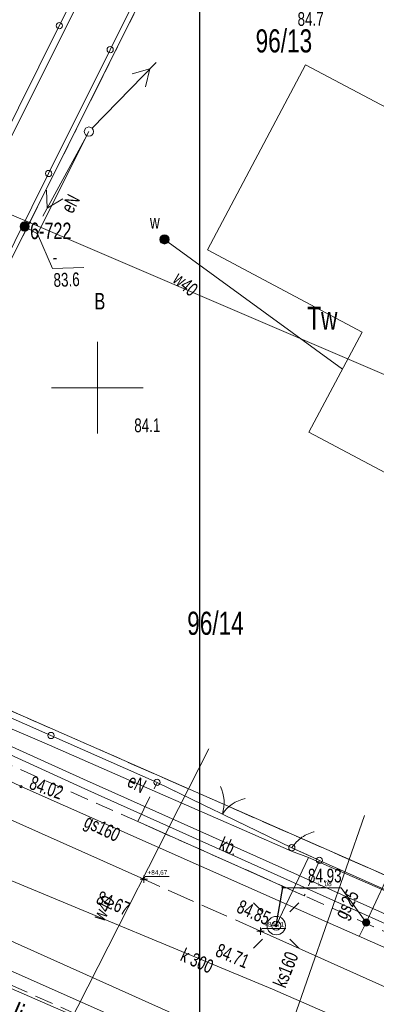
# Model space of a CAD drawing. Header units: metres. Extents: x -1013 to 1493500, y -5789517 to 1032.
# Tile 44 of 66: x -6 to 13, y 31 to 85. Entities that reach past the tile are written whole.
import ezdxf
from ezdxf.xclip import XClip

# ---------------------------------------------------------------- set-up
doc = ezdxf.new("R2010")
doc.units = ezdxf.units.M
doc.header["$MEASUREMENT"] = 0
doc.header["$XCLIPFRAME"] = 0
for name, pattern in [('2_KTCR02', [1.5, 1, -0.5]), ('2_KTJZ01', [2, 1.5, -0.5]), ('2_KTPL01', [2, 1.5, -0.5]), ('GUK', [2, 1.5, -0.5]), ('GUZ', [1, 0.5, -0.5])]:
    doc.linetypes.add(name, pattern=pattern)
doc.layers.add('700-L Mapa 1_100 dwg', color=7, linetype='Continuous')
doc.layers.add('711-L Wymiary opisy', color=7, linetype='Continuous')
for name, color, linetype, lineweight in [('703-L Płaszczyzny podejścia 2D3', 152, 'Continuous', 30), ('708-L Opisy_ numeracja obiektów85', 1, 'Continuous', 25), ('709-L Rzędne terenu25', 5, 'Continuous', 13), ('709-L Rzędne terenu85', 1, 'Continuous', 25), ('711-L Wymiary opisy1', 7, 'Continuous', 13), ('722-L Obiekty_Latarnie_ słupy_ anteny1', 7, 'Continuous', 13), ('722-L Obiekty_Latarnie_ słupy_ anteny21', 37, 'Continuous', 5), ('ex_02_DXF_MZ_500_4_Dzialki7', 9, 'Continuous', 18), ('ex_02_DXF_MZ_500_4_EGBB_L_07', 9, 'Continuous', 18), ('ex_02_DXF_MZ_500_4_Kontury3', 9, 'Continuous', 18), ('ex_02_DXF_MZ_500_4_KTCR_L_17', 9, 'Continuous', 18), ('ex_02_DXF_MZ_500_4_KTJZ_L_07', 9, 'Continuous', 18), ('ex_02_DXF_MZ_500_4_KTKR_L_07', 9, 'Continuous', 18), ('ex_02_DXF_MZ_500_4_KTOK_L_17', 9, 'Continuous', 18), ('ex_02_DXF_MZ_500_4_KTOK_L_37', 9, 'Continuous', 18), ('ex_02_DXF_MZ_500_4_KTOK_L_47', 9, 'Continuous', 18), ('ex_02_DXF_MZ_500_4_KTPL_E_T_07', 9, 'Continuous', 18), ('ex_02_DXF_MZ_500_4_KTPL_L_07', 9, 'Continuous', 18), ('ex_02_DXF_MZ_500_4_KTUL_E_T_07', 9, 'Continuous', 18), ('ex_02_DXF_MZ_500_4_Numery_dzialek7', 9, 'Continuous', 18), ('ex_02_DXF_MZ_500_4_Numery_konturow3', 9, 'Continuous', 18), ('ex_02_DXF_MZ_500_4_Numery_punktow7', 9, 'Continuous', 18), ('ex_02_DXF_MZ_500_4_Numery_uzytkow3', 9, 'Continuous', 18), ('ex_02_DXF_MZ_500_4_Podzial_sekcyjny_krzyze7', 9, 'Continuous', 18), ('ex_02_DXF_MZ_500_4_Punkty7', 9, 'Continuous', 18), ('ex_02_DXF_MZ_500_4_RTPW_T_07', 9, 'Continuous', 18), ('ex_02_DXF_MZ_500_4_RTPW_T_17', 9, 'Continuous', 18), ('ex_02_DXF_MZ_500_4_SUOW_L_05', 9, 'Continuous', 18), ('ex_02_DXF_MZ_500_4_SUPE_D_L_31', 9, 'Continuous', 18), ('ex_02_DXF_MZ_500_4_SUPE_D_T_07', 9, 'Continuous', 18), ('ex_02_DXF_MZ_500_4_SUPE_E_T_31', 9, 'Continuous', 18), ('ex_02_DXF_MZ_500_4_SUPG_E_T_27', 9, 'Continuous', 18), ('ex_02_DXF_MZ_500_4_SUPG_L_252', 9, 'Continuous', 18), ('ex_02_DXF_MZ_500_4_SUPK_D_L_434', 9, 'Continuous', 18), ('ex_02_DXF_MZ_500_4_SUPK_E_T_434', 9, 'Continuous', 18), ('ex_02_DXF_MZ_500_4_SUPK_L_434', 9, 'Continuous', 18), ('ex_02_DXF_MZ_500_4_SUPT_D_L_030', 9, 'Continuous', 18), ('ex_02_DXF_MZ_500_4_SUPW_D_L_15', 9, 'Continuous', 18), ('ex_02_DXF_MZ_500_4_SUPW_E_T_05', 9, 'Continuous', 18), ('ex_02_DXF_MZ_500_4_SUPW_L_05', 9, 'Continuous', 18), ('ex_02_DXF_MZ_500_4_SUSM_D_T_07', 9, 'Continuous', 18), ('ex_02_DXF_MZ_500_4_SUSM_D_T_37', 9, 'Continuous', 18), ('ex_02_DXF_MZ_500_4_SUTE_T_01', 9, 'Continuous', 18), ('ex_02_DXF_MZ_500_4_SUTG_T_052', 9, 'Continuous', 18), ('ex_02_DXF_MZ_500_4_SUUE_D_T_97', 9, 'Continuous', 18), ('ex_02_DXF_MZ_500_4_SUUG_T_57', 9, 'Continuous', 18), ('ex_02_DXF_MZ_500_4_SUUW_D_T_107', 9, 'Continuous', 18), ('ex_02_DXF_MZ_500_4_SUUW_E_T_77', 9, 'Continuous', 18), ('ex_02_DXF_MZ_500_4_Uzytki3', 9, 'Continuous', 18)]:
    doc.layers.add(name, color=color, linetype=linetype, lineweight=lineweight)
doc.layers.get('700-L Mapa 1_100 dwg').off()
doc.styles.add('STYL_AUTOMATYCZNY_2', font='Arial.ttf')
doc.styles.add('STYL_AUTOMATYCZNY_3', font='Arial Narrow.ttf')
doc.styles.add('STYL_AUTOMATYCZNY_4', font='Arial.ttf', dxfattribs={"width": 0.7})
doc.dimstyles.new('STYL_AUTOMATYCZNY__3', dxfattribs={"dimtxt": 0.25, "dimasz": 0.183575, "dimexe": 0.18, "dimexo": 0.04, "dimgap": 0, "dimtad": 1, "dimzin": 0, "dimdsep": 46, "dimtxsty": 'STYL_AUTOMATYCZNY_2', "dimblk": 'ARROWHEAD_8', "dimblk1": 'ARROWHEAD_8', "dimblk2": 'ARROWHEAD_8', "dimcen": 0.09, "dimclrd": 7, "dimclre": 7, "dimclrt": 7, "dimazin": 0, "dimtfac": 1, "dimtdec": 4, "dimtmove": 2, "dimatfit": 3, "dimfxl": 1, "dimtolj": 1, "dimtzin": 0, "dimarcsym": 0})
doc.dimstyles.new('STYL_AUTOMATYCZNY__4', dxfattribs={"dimtxt": 0.18, "dimasz": 0.0912, "dimexe": 0.18, "dimexo": 0.0625, "dimgap": 0, "dimtad": 0, "dimtih": 1, "dimtoh": 1, "dimdec": 4, "dimzin": 0, "dimdsep": 46, "dimcen": 0.09, "dimadec": 0, "dimazin": 0, "dimtfac": 1, "dimtdec": 4, "dimtmove": 0, "dimatfit": 3, "dimldrblk": 'ARROWHEAD_7', "dimfxl": 1, "dimtolj": 1, "dimtzin": 0, "dimarcsym": 0})

# ---------------------------------------------------------------- blocks, each defined once
blk = doc.blocks.new('*D61')
at = {"layer": '711-L Wymiary opisy1', "color": 7, "linetype": 'Continuous', "lineweight": 13, "transparency": 16777216}
for p, q in [((-9.682, 27.468), (-9.815, 27.437)), ((-9.682, 27.468), (-9.651, 27.335)), ((-10.088, 26.709), (-10.136, 26.836)), ((-10.088, 26.709), (-9.96, 26.757))]:
    blk.add_line(p, q, dxfattribs=at)
blk.add_arc((-4.796, 24.363), 5.789, 147.57, 156.1008, dxfattribs=at)
at = {"layer": '711-L Wymiary opisy1', "color": 7, "lineweight": 13, "transparency": 16777216, "insert": (-11.672, 27.587), "char_height": 0.25, "attachment_point": 7, "rotation": 336.1008, "style": 'STYL_AUTOMATYCZNY_2'}
blk.add_mtext('\\A1;{\\pql;\\fArial|b0|i0|c238|p0;\\W1.000000;8,53°/15%}', dxfattribs=at)
blk = doc.blocks.new('ARROWHEAD_8')
at = {"color": 0, "linetype": 'Continuous', "lineweight": 0}
blk.add_line((0, 0), (-1, 0), dxfattribs=at)
at = {"color": 0, "linetype": 'Continuous', "lineweight": 0, "flags": 128}
blk.add_lwpolyline([(-0.525, 0.525), (0, 0), (-0.525, -0.525)], dxfattribs=at)
blk = doc.blocks.new('ARROWHEAD_7')
at = {"color": 0, "linetype": 'Continuous', "lineweight": 0}
for p, q in [((0, 0), (-1, 0)), ((-0.25, 0), (0.25, 0)), ((0, -0.25), (0, 0.25))]:
    blk.add_line(p, q, dxfattribs=at)
blk.add_circle((0, 0), 0.25, dxfattribs=at)
blk = doc.blocks.new('Rysunek_1_4', base_point=(-51.91, -72.413))
at = {"layer": 'ex_02_DXF_MZ_500_4_Dzialki7', "color": 9, "linetype": 'Continuous', "lineweight": 18}
for p, q in [((-8.36, 74.856), (6.502, 104.573)), ((9.132, 103.142), (-5.612, 73.675)), ((-5.612, 73.675), (-8.36, 74.856)), ((-16.707, 51.495), (-5.612, 73.675)), ((-5.612, 73.675), (27.41, 59.516)), ((-16.707, 51.495), (16.017, 37.104))]:
    blk.add_line(p, q, dxfattribs=at)
at = {"layer": 'ex_02_DXF_MZ_500_4_EGBB_L_07', "color": 9, "linetype": 'Continuous', "lineweight": 18}
for p, q in [((9.439, 82.272), (4.09, 72.183)), ((14.91, 79.37), (9.439, 82.272)), ((4.09, 72.183), (12.522, 67.702)), ((12.522, 67.702), (9.62, 62.241)), ((9.62, 62.241), (13.796, 60.031))]:
    blk.add_line(p, q, dxfattribs=at)
at = {"layer": 'ex_02_DXF_MZ_500_4_Kontury3', "color": 9, "linetype": 'GUK', "lineweight": 18}
for p, q in [((9.132, 103.142), (-16.707, 51.495)), ((-16.707, 51.495), (11.443, 39.112)), ((11.443, 39.112), (16.02, 37.103))]:
    blk.add_line(p, q, dxfattribs=at)
at = {"layer": 'ex_02_DXF_MZ_500_4_KTCR_L_17', "color": 9, "linetype": '2_KTCR02', "lineweight": 18}
for p, q in [((0.3, 41.013), (-18.04, 49.143)), ((31.23, 15.163), (-19.02, 37.653)), ((111.77, -8.787), (9.37, 36.973))]:
    blk.add_line(p, q, dxfattribs=at)
at = {"layer": 'ex_02_DXF_MZ_500_4_KTCR_L_17', "color": 9, "linetype": 'Continuous', "lineweight": 18}
blk.add_line((9.37, 36.973), (0.3, 41.013), dxfattribs=at)
at = {"layer": 'ex_02_DXF_MZ_500_4_KTJZ_L_07', "color": 9, "linetype": '2_KTJZ01', "lineweight": 18}
blk.add_line((6.98, 35.043), (0.62, 37.873), dxfattribs=at)
at = {"layer": 'ex_02_DXF_MZ_500_4_KTKR_L_07', "color": 9, "linetype": 'Continuous', "lineweight": 18}
for p, q in [((0.62, 37.873), (-18.54, 46.423)), ((32.42, 17.033), (-15.26, 38.363)), ((19.78, 29.313), (6.98, 35.043))]:
    blk.add_line(p, q, dxfattribs=at)
at = {"layer": 'ex_02_DXF_MZ_500_4_KTOK_L_17', "color": 9, "linetype": 'Continuous', "lineweight": 18}
for p, q in [((1.34, 43.153), (4.453, 41.645)), ((4.228, 41.754), (5.578, 41.1)), ((5.578, 41.1), (8.69, 39.593))]:
    blk.add_line(p, q, dxfattribs=at)
for centre in [(1.34, 43.153), (8.69, 39.593)]:
    blk.add_circle(centre, 0.17, dxfattribs=at)
for centre, start, end in [((3, 42.042), 342.1011, 26.1754), ((6.565, 40.315), 102.1378, 146.2121)]:
    blk.add_arc(centre, 2, start, end, dxfattribs=at)
at = {"layer": 'ex_02_DXF_MZ_500_4_KTOK_L_37', "color": 9, "linetype": 'Continuous', "lineweight": 18}
for p, q in [((9.328, 40.213), (9.42, 40.27)), ((9.42, 40.27), (9.504, 40.308)), ((9.504, 40.308), (9.592, 40.356)), ((9.592, 40.356), (9.685, 40.39)), ((9.685, 40.39), (9.777, 40.425)), ((9.777, 40.425), (9.879, 40.455)), ((9.879, 40.455), (9.915, 40.461)), ((8.75, 39.675), (8.81, 39.758)), ((8.81, 39.758), (8.866, 39.831)), ((8.866, 39.831), (8.944, 39.905)), ((8.944, 39.905), (9.009, 39.975)), ((9.009, 39.975), (9.083, 40.04)), ((9.083, 40.04), (9.166, 40.101)), ((9.166, 40.101), (9.24, 40.166)), ((9.24, 40.166), (9.328, 40.213)), ((8.69, 39.593), (8.75, 39.675)), ((8.69, 39.593), (9.372, 39.279)), ((9.344, 39.292), (9.509, 39.216)), ((9.509, 39.216), (10.19, 38.903))]:
    blk.add_line(p, q, dxfattribs=at)
for centre in [(8.69, 39.593), (10.19, 38.903)]:
    blk.add_circle(centre, 0.17, dxfattribs=at)
at = {"layer": 'ex_02_DXF_MZ_500_4_KTOK_L_47', "color": 9, "linetype": 'Continuous', "lineweight": 18}
for p, q in [((-3.994, 84.41), (-0.629, 91.171)), ((2.141, 89.849), (-1.217, 83.1)), ((-7.359, 77.649), (-3.994, 84.41)), ((-1.217, 83.1), (-4.575, 76.351)), ((-4.575, 76.351), (-7.933, 69.601)), ((-10.23, 48.27), (-4.445, 45.711)), ((-4.445, 45.711), (1.34, 43.153)), ((10.19, 38.903), (15.72, 36.443))]:
    blk.add_line(p, q, dxfattribs=at)
for centre in [(-3.994, 84.41), (-1.217, 83.1), (-4.575, 76.351), (-4.445, 45.711)]:
    blk.add_circle(centre, 0.17, dxfattribs=at)
at = {"layer": 'ex_02_DXF_MZ_500_4_KTPL_L_07', "color": 9, "linetype": '2_KTPL01', "lineweight": 18}
for p, q in [((0.3, 41.013), (1.34, 43.153)), ((1.34, 43.153), (8.69, 39.593)), ((9.37, 36.973), (0.3, 41.013)), ((8.69, 39.593), (10.19, 38.903)), ((10.19, 38.903), (9.37, 36.973))]:
    blk.add_line(p, q, dxfattribs=at)
at = {"layer": 'ex_02_DXF_MZ_500_4_Podzial_sekcyjny_krzyze7', "color": 9, "linetype": 'Continuous', "lineweight": 18}
for p, q in [((-1.91, 62.173), (-1.91, 67.173)), ((-4.41, 64.673), (0.59, 64.673))]:
    blk.add_line(p, q, dxfattribs=at)
at = {"layer": 'ex_02_DXF_MZ_500_4_Punkty7', "color": 9, "linetype": 'Continuous', "lineweight": 18}
blk.add_circle((-5.612, 73.675), 0.045, dxfattribs=at)
at = {"layer": 'ex_02_DXF_MZ_500_4_RTPW_T_17', "color": 9, "linetype": 'Continuous', "lineweight": 18}
for centre in [(0.62, 37.873), (8.19, 37.433), (6.98, 35.043)]:
    blk.add_circle(centre, 0.045, dxfattribs=at)
at = {"layer": 'ex_02_DXF_MZ_500_4_SUOW_L_05', "color": 9, "linetype": 'Continuous', "lineweight": 18}
blk.add_line((-3.79, 29.343), (4.16, 44.983), dxfattribs=at)
at = {"layer": 'ex_02_DXF_MZ_500_4_SUPE_D_L_31', "color": 9, "linetype": 'Continuous', "lineweight": 18}
for p, q in [((-2.376, 78.638), (-5.177, 73.068)), ((-5.177, 73.068), (-5.88, 73.463)), ((-8.674, 46.951), (-4.822, 45.318)), ((-4.822, 45.318), (-0.208, 43.3)), ((-0.208, 43.3), (6.102, 40.535)), ((6.102, 40.535), (8.68, 39.413)), ((8.68, 39.413), (9.593, 39.059)), ((9.593, 39.059), (7.839, 35.346)), ((9.593, 39.059), (17.538, 35.605)), ((2.711, 27.88), (-11.273, 33.922))]:
    blk.add_line(p, q, dxfattribs=at)
at = {"layer": 'ex_02_DXF_MZ_500_4_SUPE_D_T_07', "color": 9, "linetype": 'Continuous', "lineweight": 18}
for p, q in [((-2.202, 78.818), (1.286, 82.4)), ((-0.014, 81.781), (0.949, 82.053)), ((0.949, 82.053), (0.703, 81.084)), ((-2.496, 78.419), (-4.887, 74.028)), ((-4.655, 74.453), (-4.68, 75.452)), ((-3.802, 74.974), (-4.655, 74.453))]:
    blk.add_line(p, q, dxfattribs=at)
at = {"layer": 'ex_02_DXF_MZ_500_4_SUPG_L_252', "color": 9, "linetype": 'Continuous', "lineweight": 18}
for p, q in [((-6.07, 42.923), (-7.59, 43.663)), ((8.44, 36.493), (-6.07, 42.923)), ((13.79, 37.773), (12.74, 35.513)), ((20.98, 30.953), (8.44, 36.493)), ((12.74, 35.513), (12.364, 34.759))]:
    blk.add_line(p, q, dxfattribs=at)
at = {"layer": 'ex_02_DXF_MZ_500_4_SUPK_D_L_434', "color": 9, "linetype": 'Continuous', "lineweight": 18}
for p, q in [((-20.52, 43.573), (7.643, 31.885)), ((7.643, 31.885), (25.81, 23.943))]:
    blk.add_line(p, q, dxfattribs=at)
at = {"layer": 'ex_02_DXF_MZ_500_4_SUPK_L_434', "color": 9, "linetype": 'Continuous', "lineweight": 18}
for p, q in [((-27.97, 42.343), (7.52, 26.613)), ((7.52, 26.613), (12.66, 41.343))]:
    blk.add_line(p, q, dxfattribs=at)
at = {"layer": 'ex_02_DXF_MZ_500_4_SUPT_D_L_030', "color": 9, "linetype": 'Continuous', "lineweight": 18}
for p, q in [((-2.678, 43.333), (-39.919, 60.123)), ((-12.638, 47.393), (-2.594, 42.794)), ((18.861, 33.704), (-2.678, 43.333)), ((-2.594, 42.794), (16.628, 34.178))]:
    blk.add_line(p, q, dxfattribs=at)
at = {"layer": 'ex_02_DXF_MZ_500_4_SUPW_D_L_15', "color": 9, "linetype": 'Continuous', "lineweight": 18}
blk.add_line((1.745, 72.757), (11.446, 65.684), dxfattribs=at)
at = {"layer": 'ex_02_DXF_MZ_500_4_SUPW_L_05', "color": 9, "linetype": 'Continuous', "lineweight": 18}
blk.add_line((-3.79, 29.343), (4.16, 44.983), dxfattribs=at)
at = {"layer": 'ex_02_DXF_MZ_500_4_SUSM_D_T_07', "color": 9, "linetype": 'Continuous', "lineweight": 18}
for p, q in [((7.096, 36.089), (6.601, 36.584)), ((8.581, 36.089), (9.076, 36.584)), ((7.096, 34.604), (6.601, 34.109)), ((8.581, 34.604), (9.076, 34.109))]:
    blk.add_line(p, q, dxfattribs=at)
at = {"layer": 'ex_02_DXF_MZ_500_4_SUSM_D_T_37', "color": 9, "linetype": 'Continuous', "lineweight": 18}
for centre in [(-2.376, 78.638), (7.839, 35.346)]:
    blk.add_circle(centre, 0.25, dxfattribs=at)
at = {"layer": 'ex_02_DXF_MZ_500_4_SUTE_T_01', "color": 9, "linetype": 'Continuous', "lineweight": 18}
for p, q in [((-5.177, 73.068), (-4.358, 71.164)), ((-4.358, 71.164), (-2.649, 71.221))]:
    blk.add_line(p, q, dxfattribs=at)
at = {"layer": 'ex_02_DXF_MZ_500_4_SUTG_T_052', "color": 9, "linetype": 'Continuous', "lineweight": 18}
for p in [(9.118, 37.407), (12.74, 35.513)]:
    blk.add_line(p, (11.371, 37.407), dxfattribs=at)
blk.add_circle((-6.07, 42.923), 0.0625, dxfattribs=at)
at = {"layer": 'ex_02_DXF_MZ_500_4_SUUE_D_T_97', "color": 9, "linetype": 'Continuous', "lineweight": 18}
for radius in [0.25, 0.225, 0.2, 0.175, 0.15, 0.125, 0.1, 0.075, 0.05, 0.025, 0.00715]:
    blk.add_circle((-5.88, 73.463), radius, dxfattribs=at)
at = {"layer": 'ex_02_DXF_MZ_500_4_SUUG_T_57', "color": 9, "linetype": 'Continuous', "lineweight": 18}
for radius in [0.2, 0.175, 0.15, 0.125, 0.1, 0.075, 0.05, 0.025, 0.00715]:
    blk.add_circle((12.74, 35.513), radius, dxfattribs=at)
at = {"layer": 'ex_02_DXF_MZ_500_4_SUUW_D_T_107', "color": 9, "linetype": 'Continuous', "lineweight": 18}
for radius in [0.25, 0.225, 0.2, 0.175, 0.15, 0.125, 0.1, 0.075, 0.05, 0.025, 0.00715]:
    blk.add_circle((1.745, 72.757), radius, dxfattribs=at)
at = {"layer": 'ex_02_DXF_MZ_500_4_Uzytki3', "color": 9, "linetype": 'GUZ', "lineweight": 18}
for p, q in [((-16.707, 51.495), (9.132, 103.142)), ((-16.707, 51.495), (11.443, 39.112)), ((11.443, 39.112), (16.017, 37.104))]:
    blk.add_line(p, q, dxfattribs=at)
at = {"layer": 'ex_02_DXF_MZ_500_4_KTPL_E_T_07', "color": 9, "linetype": 'Continuous', "lineweight": 18, "insert": (4.808, 39.859), "char_height": 0.75, "attachment_point": 4, "rotation": 336.3487, "style": 'STYL_AUTOMATYCZNY_4'}
blk.add_mtext('\\A1;{\\pql;\\fArial|b0|i0|c238|p0;\\W0.700000;kb.}', dxfattribs=at)
at = {"layer": 'ex_02_DXF_MZ_500_4_KTUL_E_T_07', "color": 9, "linetype": 'Continuous', "lineweight": 18, "insert": (-8.922, 31.407), "char_height": 1.25, "attachment_point": 4, "rotation": 336.94, "style": 'STYL_AUTOMATYCZNY_4'}
blk.add_mtext('\\A1;{\\pql;\\fArial|b0|i0|c238|p0;\\W0.700000;Batalionów Chłopskich}', dxfattribs=at)
at = {"layer": 'ex_02_DXF_MZ_500_4_Numery_dzialek7', "color": 9, "linetype": 'Continuous', "lineweight": 18, "char_height": 1.26, "attachment_point": 1, "style": 'STYL_AUTOMATYCZNY_4'}
for s, insert in [('\\A1;{\\pql;\\fArial|b0|i0|c238|p0;\\W0.700000;96/13}', (6.716, 84.213)), ('\\A1;{\\pql;\\fArial|b0|i0|c238|p0;\\W0.700000;96/14}', (2.985, 52.46))]:
    blk.add_mtext(s, dxfattribs=dict(at, insert=insert))
at = {"layer": 'ex_02_DXF_MZ_500_4_Numery_konturow3', "color": 9, "linetype": 'Continuous', "lineweight": 18, "insert": (9.531, 69.091), "char_height": 1.26, "attachment_point": 1, "style": 'STYL_AUTOMATYCZNY_4'}
blk.add_mtext('\\A1;{\\pql;\\fArial|b0|i0|c238|p0;\\W0.700000;Tw}', dxfattribs=at)
at = {"layer": 'ex_02_DXF_MZ_500_4_Numery_punktow7', "color": 9, "linetype": 'Continuous', "lineweight": 18, "insert": (-5.583, 73.675), "char_height": 0.9, "attachment_point": 1, "style": 'STYL_AUTOMATYCZNY_4'}
blk.add_mtext('\\A1;{\\pql;\\fArial|b0|i0|c238|p0;\\W0.700000;6-722}', dxfattribs=at)
at = {"layer": 'ex_02_DXF_MZ_500_4_Numery_uzytkow3', "color": 9, "linetype": 'Continuous', "lineweight": 18, "insert": (-2.07, 69.839), "char_height": 0.9, "attachment_point": 1, "style": 'STYL_AUTOMATYCZNY_4'}
blk.add_mtext('\\A1;{\\pql;\\fArial|b0|i0|c238|p0;\\W0.700000;B}', dxfattribs=at)
at = {"layer": 'ex_02_DXF_MZ_500_4_RTPW_T_07', "color": 9, "linetype": 'Continuous', "lineweight": 18, "char_height": 0.75, "attachment_point": 1, "rotation": 0.4031, "style": 'STYL_AUTOMATYCZNY_4'}
for s, insert in [('\\A1;{\\pql;\\fArial|b0|i0|c238|p0;\\W0.700000;84.7}', (8.999, 85.149)), ('\\A1;{\\pql;\\fArial|b0|i0|c238|p0;\\W0.700000;84.1}', (0.094, 62.994))]:
    blk.add_mtext(s, dxfattribs=dict(at, insert=insert))
at = {"layer": 'ex_02_DXF_MZ_500_4_RTPW_T_17', "color": 9, "linetype": 'Continuous', "lineweight": 18, "char_height": 0.75, "attachment_point": 1, "style": 'STYL_AUTOMATYCZNY_4'}
for s, insert, rotation in [('\\A1;{\\pql;\\fArial|b0|i0|c238|p0;\\W0.700000;84.67}', (-1.745, 37.266), 337.3062), ('\\A1;{\\pql;\\fArial|b0|i0|c238|p0;\\W0.700000;84.85}', (5.928, 36.785), 335.9519), ('\\A1;{\\pql;\\fArial|b0|i0|c238|p0;\\W0.700000;84.71}', (4.757, 34.402), 337.2026)]:
    blk.add_mtext(s, dxfattribs=dict(at, insert=insert, rotation=rotation))
at = {"layer": 'ex_02_DXF_MZ_500_4_SUPE_E_T_31', "color": 9, "linetype": 'Continuous', "lineweight": 18, "char_height": 0.75, "style": 'STYL_AUTOMATYCZNY_4'}
for s, insert, attachment_point, rotation in [('\\A1;{\\pql;\\fArial|b0|i0|c238|p0;\\W0.700000;eN}', (-3.597, 74.29), 4, 62.6732), ('\\A1;{\\pql;\\fArial|b0|i0|c238|p0;\\W0.700000;eN}', (-0.177, 43.302), 4, 333.0327), ('\\A1;{\\pql;\\fArial|b0|i0|c238|p0;\\W0.700000;eANN nieczynny}', (-10.283, 30.965), 7, 336.666)]:
    blk.add_mtext(s, dxfattribs=dict(at, insert=insert, attachment_point=attachment_point, rotation=rotation))
at = {"layer": 'ex_02_DXF_MZ_500_4_SUPG_E_T_27', "color": 9, "linetype": 'Continuous', "lineweight": 18, "char_height": 0.75, "attachment_point": 7, "style": 'STYL_AUTOMATYCZNY_4'}
for s, insert, rotation in [('\\A1;{\\pql;\\fArial|b0|i0|c238|p0;\\W0.700000;gs160}', (-2.804, 40.564), 334.0811), ('\\A1;{\\pql;\\fArial|b0|i0|c238|p0;\\W0.700000;gs25}', (11.836, 35.521), 62.1896)]:
    blk.add_mtext(s, dxfattribs=dict(at, insert=insert, rotation=rotation))
at = {"layer": 'ex_02_DXF_MZ_500_4_SUPK_E_T_434', "color": 9, "linetype": 'Continuous', "lineweight": 18, "char_height": 0.75, "attachment_point": 7, "style": 'STYL_AUTOMATYCZNY_4'}
for s, insert, rotation in [('\\A1;{\\pql;\\fArial|b0|i0|c238|p0;\\W0.700000;k 300}', (2.549, 33.446), 335.7), ('\\A1;{\\pql;\\fArial|b0|i0|c238|p0;\\W0.700000;ks160}', (8.346, 31.898), 68.1443)]:
    blk.add_mtext(s, dxfattribs=dict(at, insert=insert, rotation=rotation))
at = {"layer": 'ex_02_DXF_MZ_500_4_SUPW_E_T_05', "color": 9, "linetype": 'Continuous', "lineweight": 18, "char_height": 0.75, "style": 'STYL_AUTOMATYCZNY_4'}
for insert, attachment_point, rotation in [((2.378, 70.757), 4, 319.5426), ((-1.551, 35.526), 7, 62.1759)]:
    blk.add_mtext('\\A1;{\\pql;\\fArial|b0|i0|c238|p0;\\W0.700000;w40}', dxfattribs=dict(at, insert=insert, attachment_point=attachment_point, rotation=rotation))
at = {"layer": 'ex_02_DXF_MZ_500_4_SUTE_T_01', "color": 9, "linetype": 'Continuous', "lineweight": 18, "char_height": 0.75, "attachment_point": 1, "rotation": 1.9131, "style": 'STYL_AUTOMATYCZNY_4'}
for s, insert in [('\\A1;{\\pql;\\fArial|b0|i0|c238|p0;\\W0.700000;-}', (-4.368, 72.164)), ('\\A1;{\\pql;\\fArial|b0|i0|c238|p0;\\W0.700000;83.6}', (-4.319, 70.915))]:
    blk.add_mtext(s, dxfattribs=dict(at, insert=insert))
at = {"layer": 'ex_02_DXF_MZ_500_4_SUTG_T_052', "color": 9, "linetype": 'Continuous', "lineweight": 18, "insert": (-5.682, 42.815), "char_height": 0.75, "attachment_point": 7, "rotation": 340.3462, "style": 'STYL_AUTOMATYCZNY_4'}
blk.add_mtext('\\A1;{\\pql;\\fArial|b0|i0|c238|p0;\\W0.700000;84.02}', dxfattribs=at)
at = {"layer": 'ex_02_DXF_MZ_500_4_SUTG_T_052', "color": 9, "linetype": 'Continuous', "lineweight": 18, "insert": (9.569, 37.687), "char_height": 0.75, "attachment_point": 7, "style": 'STYL_AUTOMATYCZNY_4'}
blk.add_mtext('\\A1;{\\pql;\\fArial|b0|i0|c238|p0;\\W0.700000;84.93}', dxfattribs=at)
at = {"layer": 'ex_02_DXF_MZ_500_4_SUUW_E_T_77', "color": 9, "linetype": 'Continuous', "lineweight": 18, "insert": (0.955, 74.092), "char_height": 0.75, "attachment_point": 1, "style": 'STYL_AUTOMATYCZNY_4'}
blk.add_mtext('\\A1;{\\pql;\\fArial|b0|i0|c238|p0;\\W0.700000;w}', dxfattribs=at)

msp = doc.modelspace()

# ---------------------------------------------------------------- linework, layer by layer
at = {"layer": '703-L Płaszczyzny podejścia 2D3', "color": 152, "linetype": 'Continuous', "lineweight": 30}
msp.add_line((3.6815, 2.3954), (3.6815, 1031.9544), dxfattribs=at)
msp.add_circle((8.2273, 10.355), 1021.6593, dxfattribs=at)
at = {"layer": '709-L Rzędne terenu25', "color": 5, "linetype": 'Continuous', "lineweight": 13}
for p, q in [((0.4203, 37.8729), (0.8203, 37.8729)), ((0.6203, 37.6729), (0.6203, 38.0729)), ((0.6203, 37.8729), (0.6953, 38.0229)), ((0.6953, 38.0229), (2.0035, 38.0229)), ((6.7803, 35.0429), (7.1803, 35.0429)), ((6.9803, 34.8429), (6.9803, 35.2429)), ((6.9803, 35.0429), (7.0553, 35.1929)), ((7.0553, 35.1929), (8.3635, 35.1929))]:
    msp.add_line(p, q, dxfattribs=at)
at = {"layer": '722-L Obiekty_Latarnie_ słupy_ anteny1', "color": 7, "linetype": 'Continuous', "lineweight": 13, "flags": 128}
msp.add_lwpolyline([(7.8388, 35.2756), (7.9095, 35.3463), (7.8388, 35.417), (7.7681, 35.3463)], close=True, dxfattribs=at)
at = {"layer": '722-L Obiekty_Latarnie_ słupy_ anteny21', "color": 37, "linetype": 'Continuous', "lineweight": 5, "flags": 128}
msp.add_lwpolyline([(8.3388, 35.3463, 1), (7.3388, 35.3463, 1)], format="xyb", close=True, dxfattribs=at)

# ---------------------------------------------------------------- block references
at = {"layer": '700-L Mapa 1_100 dwg', "color": 52, "linetype": 'Continuous', "lineweight": 25}
ref = msp.add_blockref('Rysunek_1_4', (-51.9097, -72.4133), dxfattribs=at)
XClip(ref).set_block_clipping_path([(-454.4097296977, -337.82710067), (350.5902703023, 193.0005136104)])

# ---------------------------------------------------------------- texts
at = {"layer": '708-L Opisy_ numeracja obiektów85', "color": 1, "linetype": 'Continuous', "lineweight": 25, "insert": (10.0991, 37.4247), "char_height": 0.25, "attachment_point": 7, "style": 'STYL_AUTOMATYCZNY_3'}
msp.add_mtext('\\A1;{\\pql;\\fArial Narrow|b0|i0|c238|p0;\\W1.000000;L_08}', dxfattribs=at)
at = {"layer": '709-L Rzędne terenu85', "color": 1, "lineweight": 25, "char_height": 0.25, "attachment_point": 7, "style": 'STYL_AUTOMATYCZNY_2'}
for s, insert in [('\\A1;{\\pql;\\fArial|b0|i0|c238|p0;\\W1.000000;+84,67}', (0.8203, 38.0729)), ('\\A1;{\\pql;\\fArial|b0|i0|c238|p0;\\W1.000000;+84,71}', (7.1803, 35.2429))]:
    msp.add_mtext(s, dxfattribs=dict(at, insert=insert))

# ---------------------------------------------------------------- dimensions: what is measured, and where the dimension line sits
at = {"layer": '711-L Wymiary opisy', "color": 7, "linetype": 'Continuous', "lineweight": 13}
dim = msp.add_angular_dim_3p(base=(-9.8993, 27.0958), center=(-4.7955, 24.3632), p1=(-360.4425, 181.9583), p2=(-56.0049, 56.8993), text='8,53°/15%', dimstyle='STYL_AUTOMATYCZNY__3', dxfattribs=at)
dim.commit()
dim.dimension.update_dxf_attribs({"geometry": '*D61', "text_midpoint": (-10.8957, 27.3794), "dimtype": 165, "text_rotation": 336.10081})

# ---------------------------------------------------------------- leaders
at = {"layer": '708-L Opisy_ numeracja obiektów85', "color": 1, "linetype": 'Continuous', "lineweight": 25, "annotation_type": 0, "has_hookline": 1, "hookline_direction": 0, "text_width": 0.6037}
msp.add_leader([(7.8388, 35.3463), (8.1903, 37.4247), (10.0271, 37.3879)], dimstyle='STYL_AUTOMATYCZNY__4', dxfattribs=at)

doc.saveas('drawing.dxf')
